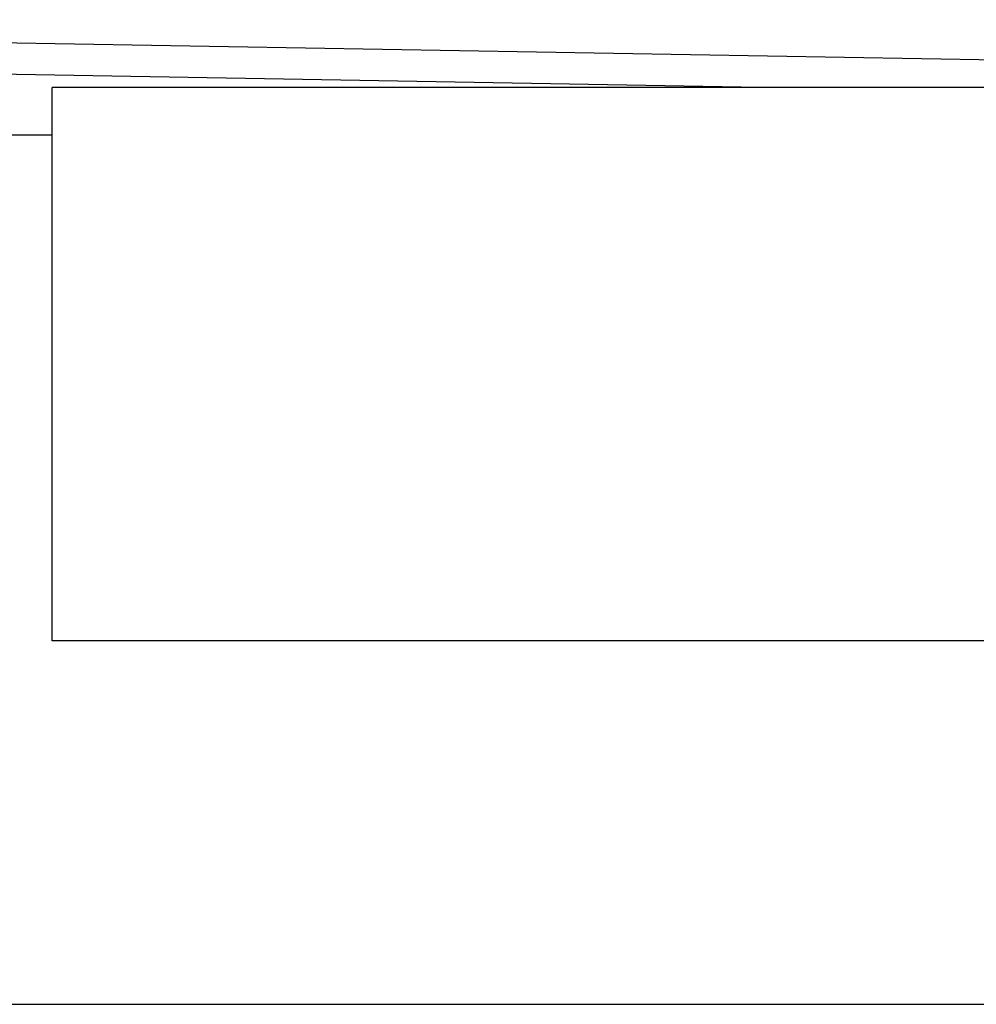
# Model space of a CAD drawing. Header units: millimetres. Extents: x 0 to 5600, y -1552 to 3960.
# Tile 55 of 199: x 2776 to 2836, y 1075 to 1137. Entities that reach past the tile are written whole.
import ezdxf

# ---------------------------------------------------------------- set-up
doc = ezdxf.new("R2010")
doc.units = ezdxf.units.MM
doc.header["$LTSCALE"] = 308
doc.layers.get('0').update_dxf_attribs({"linetype": 'CONTINUOUS'})

msp = doc.modelspace()

# ---------------------------------------------------------------- linework, layer by layer
at = {"color": 7, "linetype": 'Continuous'}
for p, q in [((2691.49, 1137.157), (2936.962, 1132.873)), ((2822.364, 1132.873), (2693.455, 1135.123)), ((2777.582, 1097.873), (2777.582, 1132.873)), ((3027.582, 1132.873), (2777.582, 1132.873)), ((2600.082, 1129.873), (2777.582, 1129.873)), ((2890.082, 1097.873), (2777.582, 1097.873)), ((2487.582, 1074.873), (2890.082, 1074.873))]:
    msp.add_line(p, q, dxfattribs=at)

doc.saveas('drawing.dxf')
